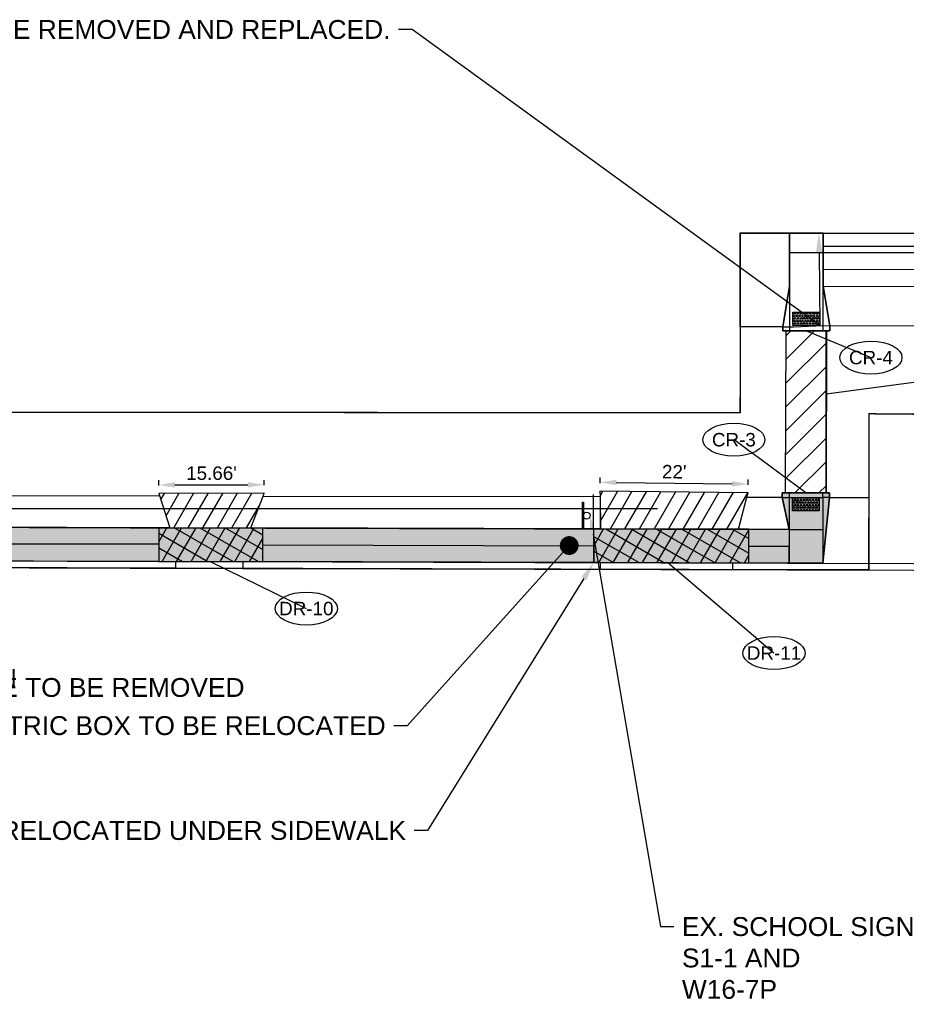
# Model space of a CAD drawing. Extents: x 193332 to 389459, y 288698 to 577709.
# Tile 5 of 10: x 194496 to 194628, y 288700 to 288846. Entities that reach past the tile are written whole.
import ezdxf
from ezdxf import colors
from ezdxf.entities.mleader import LeaderData, LeaderLine
from ezdxf.enums import TextEntityAlignment as Align
from ezdxf.math import Vec2, Vec3

# ---------------------------------------------------------------- set-up
doc = ezdxf.new("R2010")
doc.units = 0
doc.header["$MEASUREMENT"] = 0
doc.header["$PDSIZE"] = 5
doc.linetypes.add('c_p-bn-work-lim', pattern=[0.2, 0.1, -0.1])
for name, color, linetype, plot in [('0_Working 4 Inch Length', 3, 'Continuous', False), ('0_Working Curb Ramp', 4, 'Continuous', False), ('0_Working Seeding', 3, 'Continuous', False)]:
    doc.layers.add(name, color=color, linetype=linetype, plot=plot)
for name, color, linetype in [('AN-Text-Notes-Balloon', 7, 'Continuous'), ('C_P-BN-Work-Lim', 2, 'c_p-bn-work-lim'), ('C_P-FE-Gen', 103, 'Continuous'), ('C_P-PM-Line-Cross', 52, 'Continuous'), ('C_P-PV-Curb-Back', 133, 'Continuous'), ('C_P-PV-Curb-Face', 255, 'Continuous'), ('C_P-PV-Drive-Conc', 254, 'Continuous'), ('C_P-PV-Drive-Conc-Hatch', 8, 'Continuous'), ('C_P-PV-Walk-Conc', 254, 'Continuous'), ('C_P-PV-Walk-Hatch', 250, 'Continuous'), ('C_P-PV-Walk-Hatch-6IN', 250, 'Continuous'), ('C_P-PV-Walk-Joint', 253, 'Continuous'), ('C_P-PV-Walk-Ramp', 253, 'Continuous'), ('C_P-PV-Walk-Text', 7, 'Continuous'), ('G_X-AN-Text-Dim', 251, 'Continuous')]:
    doc.layers.add(name, color=color, linetype=linetype)
doc.styles.add('CT_P-Dim', font='arial.ttf')
doc.styles.add('CT_P-Symb', font='arial.ttf')
doc.styles.add('CT_P-Text', font='arial.ttf')
doc.styles.get("Standard").update_dxf_attribs({"font": 'simplex.shx'})
doc.dimstyles.new('CT_P-Dim-Eng_A', dxfattribs={"dimtxt": 0.1, "dimasz": 0.12, "dimexe": 0.035, "dimexo": 0.06, "dimgap": 0.035, "dimtad": 1, "dimdsep": 46, "dimtxsty": 'CT_P-Dim', "dimcen": 0, "dimclrd": 256, "dimclre": 256, "dimclrt": 256, "dimaunit": 1, "dimadec": 6, "dimazin": 0, "dimtfac": 0.75, "dimtix": 1, "dimtmove": 1, "dimatfit": 0, "dimfxl": 1, "dimtolj": 1, "dimtzin": 0, "dimlwd": -1, "dimlwe": -1, "dimarcsym": 0})
pattern_1 = [(60, (0, -2), (-1.623797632, 0.9375), []), (150, (0, -2), (-0.9375, -1.623797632), [])]
pattern_2 = [(60, (0, 0), (-1.623797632, 0.9375), [])]

# ---------------------------------------------------------------- blocks, each defined once
blk = doc.blocks.new('A$C2012a6a0')
at = {"layer": 'C_P-PV-Walk-Ramp'}
h = blk.add_hatch(dxfattribs=at)
h.set_pattern_fill('HEX', color=256)
h.set_pattern_definition([(0, (-1733555.2264, -675794.68921), (0, 0.216506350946), [0.125, -0.25]), (120, (-1733555.2264, -675794.68921), (-0.1875, -0.108253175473), [0.125, -0.25]), (60, (-1733555.1014, -675794.68921), (-0.1875, 0.108253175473), [0.125, -0.25])])
h.paths.add_polyline_path([(0, 2), (2, 2), (2, -2), (0, -2)])
blk.add_lwpolyline([(0, 2), (2, 2), (2, -2), (0, -2)], close=True, dxfattribs=at)
blk = doc.blocks.new('*D319')
at = {"layer": 'Defpoints', "color": 0, "transparency": 16777216}
for p in [(194532.35, 288776.78), (194516.72, 288775.49, 1110.74), (194532.36, 288775.52, 1110.74)]:
    blk.add_point(p, dxfattribs=at)
at = {"layer": 'G_X-AN-Text-Dim', "transparency": 16777216}
for p, q in [((194516.72, 288776.69), (194516.71, 288777.45)), ((194519.11, 288776.76), (194529.95, 288776.78)), ((194532.35, 288776.72), (194532.35, 288777.48))]:
    blk.add_line(p, q, dxfattribs=at)
for points in [[(194519.11, 288777.16), (194519.12, 288776.36), (194516.71, 288776.75)], [(194529.95, 288777.18), (194529.95, 288776.38), (194532.35, 288776.78)]]:
    blk.add_solid(points, dxfattribs=at)
at = {"layer": 'G_X-AN-Text-Dim', "transparency": 16777216, "insert": (194524.53, 288778.49), "char_height": 2, "attachment_point": 5, "rotation": 0.1074, "style": 'CT_P-Dim'}
blk.add_mtext("\\A1;15.66'", dxfattribs=at)
blk = doc.blocks.new('*D320')
at = {"layer": 'Defpoints', "color": 0, "transparency": 16777216}
for p in [(194604.23, 288776.89), (194582.22, 288775.82, 1116.28), (194604.21, 288775.56, 1116.28)]:
    blk.add_point(p, dxfattribs=at)
at = {"layer": 'G_X-AN-Text-Dim', "transparency": 16777216}
for p, q in [((194582.23, 288777.02), (194582.24, 288777.84)), ((194584.64, 288777.12), (194601.83, 288776.92)), ((194604.23, 288776.76), (194604.24, 288777.59))]:
    blk.add_line(p, q, dxfattribs=at)
for points in [[(194584.64, 288777.52), (194584.63, 288776.72), (194582.24, 288777.14)], [(194601.83, 288777.32), (194601.82, 288776.52), (194604.23, 288776.89)]]:
    blk.add_solid(points, dxfattribs=at)
at = {"layer": 'G_X-AN-Text-Dim', "transparency": 16777216, "insert": (194593.25, 288778.72), "char_height": 2, "attachment_point": 5, "rotation": 359.3414, "style": 'CT_P-Dim'}
blk.add_mtext("\\A1;22'", dxfattribs=at)
blk = doc.blocks.new('C_P-AN-ML-Oval-L')
at = {"transparency": 16777216}
blk.add_wipeout([(0.1836, 0.0607), (0.1956, 0.0504), (0.2064, 0.0382), (0.2146, 0.0246), (0.219, 0.0124), (0.2206, -0.0009), (0.2188, -0.0153), (0.2135, -0.0288), (0.2054, -0.0414), (0.1955, -0.0524), (0.1837, -0.0626), (0.1708, -0.0716), (0.1395, -0.0876), (0.108, -0.0987), (0.075, -0.1065), (0.0382, -0.1116), (0.0006, -0.1133), (-0.0364, -0.1116), (-0.073, -0.1067), (-0.1051, -0.0992), (-0.1361, -0.0885), (-0.1509, -0.0819), (-0.1651, -0.0742), (-0.1784, -0.0656), (-0.1905, -0.0559), (-0.2025, -0.0435), (-0.212, -0.0292), (-0.2174, -0.0156), (-0.2194, -0.001), (-0.2174, 0.0135), (-0.2124, 0.0266), (-0.2055, 0.0377), (-0.1966, 0.0482), (-0.1842, 0.0593), (-0.1707, 0.0689), (-0.1553, 0.0777), (-0.1393, 0.0853), (-0.1059, 0.097), (-0.0697, 0.1053), (-0.0349, 0.1098), (0.0006, 0.1113), (0.0369, 0.1098), (0.0726, 0.105), (0.1075, 0.0969), (0.1399, 0.0855), (0.1704, 0.0698)], dxfattribs=at)
blk.add_ellipse((0.0006, -0.001), major_axis=(-0.2306, 0), ratio=0.532621, dxfattribs=at)
at = {"transparency": 16777216, "style": 'CT_P-Symb'}
blk.add_attdef('XX-X', text='', height=0.1, dxfattribs=at).set_placement((0.0006, -0.001), align=Align.MIDDLE)
blk = doc.blocks.new('_None')
blk = doc.blocks.new('_Dot')
at = {"color": 0, "linetype": 'ByBlock', "lineweight": -2}
blk.add_line((-0.5, 0), (-1, 0), dxfattribs=at)
at = {"color": 0, "linetype": 'ByBlock', "const_width": 0.5}
blk.add_lwpolyline([(-0.25, 0, 1), (0.25, 0, 1)], format="xyb", close=True, dxfattribs=at)

msp = doc.modelspace()

# ---------------------------------------------------------------- hatches: boundary and pattern name
at = {"layer": 'C_P-FE-Gen'}
h = msp.add_hatch(color=256, dxfattribs=at)
h.dxf.hatch_style = 1
h.paths.add_polyline_path([(194579.794, 288770.224), (194579.644, 288770.224), (194579.64, 288774.184), (194579.79, 288774.184)])
h = msp.add_hatch(color=256, dxfattribs=at)
h.dxf.hatch_style = 1
edge = h.paths.add_edge_path()
edge.add_ellipse((194580.231, 288772.204), major_axis=(-0.363, 0.363), ratio=1, start_angle=-44.9492, end_angle=315.0508)
at = {"layer": 'C_P-PM-Line-Cross'}
h = msp.add_hatch(dxfattribs=at)
h.set_pattern_fill('ANSI31', color=256, angle=-180.04401)
h.set_pattern_definition([(224.9559862, (390415.0757, 577418.158), (1.76640846, -1.769124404), [])])
h.paths.add_polyline_path([(194615.851, 288799.666), (194615.802, 288775.568), (194609.787, 288775.566), (194609.867, 288799.665)])
at = {"layer": 'C_P-PV-Drive-Conc-Hatch'}
h = msp.add_hatch(dxfattribs=at)
h.set_pattern_fill('ANSI31', color=256, scale=0.75, angle=15)
h.set_pattern_definition(pattern_2)
h.paths.add_polyline_path([(194516.717, 288775.487), (194516.819, 288775.169), (194518.34, 288770.393), (194530.357, 288770.363), (194532.2, 288775.114), (194532.357, 288775.517)])
h = msp.add_hatch(dxfattribs=at)
h.set_pattern_fill('ANSI31', color=256, scale=0.75, angle=15)
h.set_pattern_definition(pattern_2)
h.paths.add_polyline_path([(194582.221, 288775.816), (194582.266, 288775.062), (194582.286, 288770.229), (194602.814, 288770.176), (194604.044, 288774.918), (194604.212, 288775.563)])
at = {"layer": 'C_P-PV-Walk-Hatch', "transparency": 33554495}
h = msp.add_hatch(color=256, dxfattribs=at)
h.dxf.hatch_style = 1
edge = h.paths.add_edge_path()
edge.add_line((193897.703, 288771.583), (193900.065, 288771.171))
edge.add_line((193900.065, 288771.171), (193904.06, 288770.589))
edge.add_line((193904.06, 288770.589), (193926.39, 288770.753))
edge.add_line((193926.39, 288770.753), (193975.161, 288771.114))
edge.add_line((193975.161, 288771.114), (194035.253, 288771.56))
edge.add_line((194035.253, 288771.56), (194084.041, 288771.507))
edge.add_line((194084.041, 288771.507), (194094.04, 288770.497))
edge.add_line((194094.04, 288770.497), (194116.712, 288770.437))
edge.add_line((194116.712, 288770.437), (194126.712, 288771.41))
edge.add_line((194126.712, 288771.41), (194155.332, 288771.332))
edge.add_line((194155.332, 288771.332), (194212.345, 288771.188))
edge.add_line((194212.345, 288771.188), (194272.37, 288771.034))
edge.add_line((194272.37, 288771.034), (194332.386, 288770.88))
edge.add_line((194332.386, 288770.88), (194392.401, 288770.726))
edge.add_line((194392.401, 288770.726), (194452.426, 288770.572))
edge.add_line((194452.426, 288770.572), (194512.442, 288770.408))
edge.add_line((194512.442, 288770.408), (194572.466, 288770.254))
edge.add_line((194572.466, 288770.254), (194610.296, 288770.156))
edge.add_line((194610.296, 288770.156), (194609.294, 288774.902))
edge.add_line((194609.294, 288774.902), (194609.294, 288775.565))
edge.add_line((194609.294, 288775.565), (194616.294, 288775.568))
edge.add_line((194616.294, 288775.568), (194616.294, 288774.883))
edge.add_line((194616.294, 288774.883), (194615.299, 288765.143))
edge.add_line((194615.299, 288765.143), (194572.453, 288765.254))
edge.add_line((194572.453, 288765.254), (194512.429, 288765.408))
edge.add_line((194512.429, 288765.408), (194452.413, 288765.572))
edge.add_line((194452.413, 288765.572), (194392.388, 288765.726))
edge.add_line((194392.388, 288765.726), (194332.373, 288765.88))
edge.add_line((194332.373, 288765.88), (194272.357, 288766.034))
edge.add_line((194272.357, 288766.034), (194212.332, 288766.188))
edge.add_line((194212.332, 288766.188), (194155.318, 288766.332))
edge.add_line((194155.318, 288766.332), (194095.301, 288766.496))
edge.add_line((194095.301, 288766.496), (194035.269, 288766.56))
edge.add_line((194035.269, 288766.56), (193975.198, 288766.114))
edge.add_line((193975.198, 288766.114), (193926.427, 288765.753))
edge.add_line((193926.427, 288765.753), (193904.097, 288765.589))
edge.add_line((193904.097, 288765.589), (193891.221, 288764.543))
edge.add_line((193891.221, 288764.543), (193890.439, 288764.538))
edge.add_arc((193905.001, 288756.06), 16.85, 139.50933, 149.79414, ccw=False)
edge.add_arc((193905.443, 288755.798), 17.357, 125.10531, 139.79823, ccw=False)
edge.add_line((193895.462, 288769.998), (193896.434, 288770.685))
edge.add_line((193896.434, 288770.685), (193897.703, 288771.583))
at = {"layer": 'C_P-PV-Walk-Hatch-6IN'}
h = msp.add_hatch(dxfattribs=at)
h.set_pattern_fill('ANSI37', color=256, scale=0.75, angle=15)
h.set_pattern_definition(pattern_1)
h.paths.add_polyline_path([(194516.702, 288770.398), (194516.689, 288765.398), (194532.132, 288765.358), (194532.132, 288770.358)])
h = msp.add_hatch(dxfattribs=at)
h.set_pattern_fill('ANSI37', color=256, scale=0.75, angle=15)
h.set_pattern_definition(pattern_1)
h.paths.add_polyline_path([(194581.278, 288770.232), (194581.298, 288765.231), (194604.332, 288765.172), (194604.332, 288770.172)])

# ---------------------------------------------------------------- linework, layer by layer
at = {"layer": '0_Working 4 Inch Length', "flags": 128}
for points in [[(194615.352, 288808.797), (194675.942, 288808.648)], [(194532.132, 288767.858), (194581.288, 288767.732)], [(194604.332, 288767.672), (194610.296, 288767.656)]]:
    msp.add_lwpolyline(points, dxfattribs=at)
at = {"layer": '0_Working 4 Inch Length', "elevation": 1116.647, "flags": 128}
msp.add_lwpolyline([(194474.188, 288768.013), (194516.696, 288768.013)], dxfattribs=at)
at = {"layer": '0_Working Curb Ramp', "elevation": 1110.836, "flags": 128}
msp.add_lwpolyline([(194609.353, 288799.665), (194616.353, 288799.666), (194616.353, 288800.414), (194615.353, 288806.297), (194615.351, 288814.153), (194610.351, 288814.153), (194610.351, 288806.297), (194609.353, 288800.237)], close=True, dxfattribs=at)
at = {"layer": '0_Working Curb Ramp', "flags": 128}
for points in [[(194815.368, 288812.171), (194615.368, 288812.171)], [(194590.75, 288773.23), (194390.75, 288773.23)]]:
    msp.add_lwpolyline(points, dxfattribs=at)
for points in [[(194873.102, 288805.663), (194873.102, 288810.663), (194615.351, 288811.297), (194615.352, 288806.297)], [(194615.351, 288811.297), (194615.353, 288806.297), (194873.102, 288805.662), (194873.219, 288810.661), (194615.351, 288811.297)]]:
    msp.add_lwpolyline(points, close=True, dxfattribs=at)
for points, elevation in [([(194609.353, 288799.665), (194616.353, 288799.666)], 1110.836), ([(194615.802, 288775.568), (194615.802, 288799.666)], 1110.836), ([(194609.294, 288775.565), (194616.294, 288775.568)], 1116.647)]:
    msp.add_lwpolyline(points, dxfattribs=dict(at, elevation=elevation))
at = {"layer": '0_Working Seeding', "flags": 128}
for points, elevation in [([(194609.353, 288800.237), (194603.05, 288800.225), (194603.062, 288814.184), (194610.351, 288814.184), (194610.349, 288806.283)], 1110.836), ([(194616.353, 288800.414), (194615.353, 288806.292), (194676.937, 288806.185), (194676.925, 288805.672), (194671.175, 288800.277)], 1110.836), ([(194472.395, 288770.518), (194474.33, 288775.163), (194516.819, 288775.169), (194518.34, 288770.393)], 1110.873), ([(194530.357, 288770.362), (194532.2, 288775.114), (194582.266, 288775.062), (194582.266, 288770.492), (194582.286, 288770.229)], 1116.647), ([(194616.294, 288775.568), (194609.294, 288775.565), (194609.294, 288774.902), (194610.296, 288770.156), (194610.283, 288765.156), (194615.299, 288765.143), (194616.294, 288774.883)], 1116.647), ([(194616.294, 288774.883), (194622.156, 288774.883), (194622.128, 288764.125), (194601.935, 288764.178), (194601.935, 288765.178), (194615.299, 288765.143)], 1116.647), ([(194602.813, 288770.175), (194604.044, 288774.918), (194609.294, 288774.918), (194610.296, 288770.156)], 1116.647), ([(194610.296, 288770.156), (194610.283, 288765.156), (194367.187, 288765.791), (194367.187, 288770.791)], 1116.647), ([(194519.176, 288765.394), (194519.176, 288764.391), (194470.895, 288764.522), (194470.895, 288765.52)], 1116.647), ([(194529.207, 288765.365), (194529.178, 288764.366), (194582.311, 288764.229), (194582.306, 288765.228)], 1116.647)]:
    msp.add_lwpolyline(points, close=True, dxfattribs=dict(at, elevation=elevation))
for points in [[(194677.051, 288811.145), (194677.074, 288813.991), (194615.368, 288814.153), (194615.368, 288811.297)], [(194516.702, 288770.398), (194516.689, 288765.398), (194532.132, 288765.358), (194532.132, 288770.358)], [(194516.702, 288770.398), (194516.689, 288765.398), (194532.132, 288765.358), (194532.132, 288770.358)], [(194581.278, 288770.232), (194581.298, 288765.231), (194604.332, 288765.172), (194604.332, 288770.172)], [(194581.278, 288770.232), (194581.298, 288765.231), (194604.332, 288765.172), (194604.332, 288770.172)]]:
    msp.add_lwpolyline(points, close=True, dxfattribs=at)
msp.add_lwpolyline([(194581.298, 288765.231), (194581.266, 288775.357)], dxfattribs=at)
at = {"layer": '0_Working Seeding', "elevation": 1116.647, "flags": 128}
msp.add_lwpolyline([(193909.099, 288765.626), (193909.06, 288770.625), (194084.041, 288771.507), (194094.041, 288770.498), (194116.712, 288770.439), (194126.712, 288771.41), (194610.296, 288770.156), (194610.296, 288765.156)], dxfattribs=at)
at = {"layer": 'C_P-BN-Work-Lim', "color": 7, "const_width": 0.2, "flags": 128}
msp.add_lwpolyline([(194622.189, 288787.33), (194631.171, 288787.251), (194677.804, 288787.356), (194720.698, 288787.087), (194765.017, 288787.172), (194811.787, 288787.364), (194858.319, 288787.382), (194906.011, 288787.193), (194950.224, 288787.231), (194998.847, 288787.165), (195044.751, 288787.168), (195084.672, 288787.148), (195129.709, 288787.037), (195174.975, 288786.876), (195219.015, 288786.975), (195258.534, 288786.796), (195304.582, 288787.178), (195354.047, 288786.598), (195400.591, 288787.231), (195451.245, 288786.678), (195496.301, 288786.517), (195540.89, 288786.337), (195590.267, 288786.241), (195635.676, 288786.538), (195683.127, 288786.255), (195692.253, 288786.339), (195692.019, 288811.652), (195672.656, 288811.41), (195597.627, 288811.605), (195537.612, 288811.758), (195472.585, 288811.933), (195412.57, 288812.087), (195342.543, 288812.262), (195277.516, 288812.436), (195217.501, 288812.59), (195152.484, 288812.754), (195082.457, 288812.939), (195017.43, 288813.104), (194957.415, 288813.268), (194892.389, 288813.432), (194829.373, 288813.596), (194759.345, 288813.781), (194694.329, 288813.945), (194643.772, 288814.08), (194603.062, 288814.184), (194603.039, 288787.499), (194213.805, 288787.644), (193817.153, 288787.833), (193817.327, 288764.04), (193975.26, 288765.115), (194035.317, 288765.56), (194095.334, 288765.496), (194155.349, 288765.332), (194212.364, 288765.189), (194272.389, 288765.035), (194332.404, 288764.881), (194392.419, 288764.727), (194452.445, 288764.573), (194512.46, 288764.409), (194572.485, 288764.254), (194622.128, 288764.125)], close=True, dxfattribs=at)
at = {"layer": 'C_P-FE-Gen'}
for p, q in [((194579.644, 288770.224), (194579.64, 288774.184)), ((194579.64, 288774.184), (194579.79, 288774.184)), ((194579.79, 288774.184), (194579.794, 288770.224)), ((194579.794, 288770.224), (194579.644, 288770.224))]:
    msp.add_line(p, q, dxfattribs=at)
msp.add_ellipse((194580.231, 288772.204), major_axis=(-0.363, 0.363), ratio=1, start_param=-0.7845116, end_param=5.4986737, dxfattribs=at)
at = {"layer": 'C_P-PM-Line-Cross', "elevation": 1110.836, "flags": 128}
msp.add_lwpolyline([(194615.851, 288799.666), (194615.802, 288775.568), (194609.787, 288775.566), (194609.867, 288799.665)], close=True, dxfattribs=at)
at = {"layer": 'C_P-PV-Curb-Back', "flags": 128}
for points, elevation in [([(194610.351, 288806.297), (194610.353, 288800.24), (194610.985, 288800.242), (194615.353, 288800.422), (194615.352, 288806.297)], 1110.836), ([(194609.353, 288800.237), (194610.353, 288800.24), (194610.346, 288799.665)], 1110.836), ([(194615.353, 288799.666), (194615.353, 288800.422), (194616.353, 288800.414)], 1110.836), ([(194610.294, 288775.566), (194610.294, 288774.9), (194615.294, 288774.885), (194615.294, 288775.568)], 1116.647), ([(194609.294, 288774.902), (194610.294, 288774.9), (194610.296, 288770.156)], 2232.925), ([(194616.294, 288774.883), (194615.294, 288774.885), (194615.308, 288765.232)], 2232.925)]:
    msp.add_lwpolyline(points, dxfattribs=dict(at, elevation=elevation))
at = {"layer": 'C_P-PV-Curb-Face', "flags": 128}
for points, elevation in [([(194616.353, 288799.666), (194609.353, 288799.665), (194609.353, 288800.237), (194610.351, 288806.297)], 1110.836), ([(194616.353, 288799.666), (194616.353, 288800.414), (194615.352, 288806.297)], 1110.836), ([(194615.299, 288765.143), (194616.294, 288774.883), (194616.294, 288775.568), (194609.294, 288775.565), (194609.294, 288774.902), (194610.296, 288770.156)], 2232.925)]:
    msp.add_lwpolyline(points, dxfattribs=dict(at, elevation=elevation))
at = {"layer": 'C_P-PV-Drive-Conc', "flags": 128}
for points, elevation in [([(194516.717, 288775.487), (194516.819, 288775.169), (194518.34, 288770.393), (194530.357, 288770.363), (194532.2, 288775.114), (194532.357, 288775.517)], 1110.738), ([(194582.221, 288775.816), (194582.266, 288775.062), (194582.286, 288770.229), (194602.814, 288770.176), (194604.044, 288774.918), (194604.212, 288775.563)], 1116.278)]:
    msp.add_lwpolyline(points, close=True, dxfattribs=dict(at, elevation=elevation))
at = {"layer": 'C_P-PV-Walk-Conc', "elevation": 1110.836, "flags": 128}
msp.add_lwpolyline([(194609.353, 288799.665), (194609.353, 288800.237), (194610.351, 288806.297), (194610.351, 288814.165), (194615.351, 288814.153), (194615.353, 288806.292), (194616.353, 288800.414), (194616.353, 288799.666)], close=True, dxfattribs=at)
at = {"layer": 'C_P-PV-Walk-Conc', "flags": 128}
msp.add_lwpolyline([(194615.352, 288806.297), (194906.298, 288805.581), (195214.205, 288806.079), (195332.143, 288805.68), (195578.045, 288806.142), (195597.613, 288806.105), (195671.47, 288805.91), (195671.483, 288810.913), (195597.626, 288811.105), (195578.047, 288811.142), (195332.138, 288810.68), (195214.205, 288811.079), (194906.304, 288810.581), (194615.351, 288811.297)], close=True, dxfattribs=at)
at = {"layer": 'C_P-PV-Walk-Conc', "elevation": 1116.647, "flags": 128}
msp.add_lwpolyline([(194332.386, 288770.88), (194392.401, 288770.726), (194452.426, 288770.572), (194512.442, 288770.408), (194572.466, 288770.254), (194610.296, 288770.156), (194609.294, 288774.902), (194609.294, 288775.565), (194616.294, 288775.568), (194616.294, 288774.883), (194615.299, 288765.143), (194615.299, 288765.143), (194615.299, 288765.143), (194572.453, 288765.254), (194512.429, 288765.408), (194452.413, 288765.572), (194392.388, 288765.726), (194332.373, 288765.88)], dxfattribs=at)
at = {"layer": 'C_P-PV-Walk-Hatch-6IN', "flags": 128}
for points in [[(194516.702, 288770.398), (194516.689, 288765.398), (194532.132, 288765.358), (194532.132, 288770.358)], [(194581.278, 288770.232), (194581.298, 288765.231), (194604.332, 288765.172), (194604.332, 288770.172)]]:
    msp.add_lwpolyline(points, close=True, dxfattribs=at)
at = {"layer": 'C_P-PV-Walk-Joint', "flags": 128}
msp.add_lwpolyline([(194610.351, 288811.297), (194615.351, 288811.285), (194615.353, 288806.292)], dxfattribs=at)
at = {"layer": 'C_P-PV-Walk-Joint', "elevation": 1116.647, "flags": 128}
msp.add_lwpolyline([(194610.296, 288770.156), (194615.294, 288770.143)], dxfattribs=at)
at = {"layer": 'Defpoints', "flags": 128}
msp.add_lwpolyline([(194332.404, 288764.881), (194392.419, 288764.727), (194452.445, 288764.573), (194512.46, 288764.409), (194572.485, 288764.254), (194647.504, 288764.059), (194717.531, 288763.885), (194782.548, 288763.71), (194847.564, 288763.546), (194907.59, 288763.392), (194977.607, 288763.207), (195033.141, 288763.063), (195133.183, 288762.806), (195179.738, 288762.683), (195244.765, 288762.518), (195299.779, 288762.374), (195359.804, 288762.22)], dxfattribs=at)
at = {"layer": 'Defpoints', "color": 2, "flags": 128}
msp.add_lwpolyline([(194332.407, 288765.881), (194392.422, 288765.727), (194452.447, 288765.573), (194512.462, 288765.409), (194572.487, 288765.254), (194647.506, 288765.059), (194717.534, 288764.885), (194782.551, 288764.71), (194847.567, 288764.546), (194907.592, 288764.392), (194977.61, 288764.207), (195033.144, 288764.063), (195133.186, 288763.806), (195179.741, 288763.683), (195244.767, 288763.518), (195299.781, 288763.374), (195359.807, 288763.22)], dxfattribs=at)

# ---------------------------------------------------------------- block references
at = {"layer": 'C_P-PV-Walk-Ramp', "rotation": 90.02473305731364}
for p in [(194612.853, 288800.424), (194612.795, 288772.893, 1122.273)]:
    msp.add_blockref('A$C2012a6a0', p, dxfattribs=at)

# ---------------------------------------------------------------- dimensions: what is measured, and where the dimension line sits
at = {"layer": 'G_X-AN-Text-Dim'}
for p1, p2, distance, text, picture, middle in [((194516.717, 288775.487, 1110.738), (194532.357, 288775.517, 1110.738), 1.266, "15.66'", '*D319', (194524.531, 288778.489)), ((194582.221, 288775.816, 1116.278), (194604.212, 288775.563, 1116.278), 1.328, "22'", '*D320', (194593.251, 288778.721))]:
    dim = msp.add_aligned_dim(p1=p1, p2=p2, distance=distance, text=text, dimstyle='CT_P-Dim-Eng_A', override={"dimpost": "'"}, dxfattribs=at)
    dim.commit()
    dim.dimension.update_dxf_attribs({"geometry": picture, "text_midpoint": middle})

# ---------------------------------------------------------------- leaders
at = {"layer": 'AN-Text-Notes-Balloon'}
ml = msp.add_multileader_block('Standard', dxfattribs=at)
ml.set_content('C_P-AN-ML-Oval-L', color=256, scale=20)
ml.set_attribute('XX-X', 'CR-4', width=0)
ml.set_leader_properties(color=256, linetype='ByLayer', lineweight=-1)
ml.set_arrow_properties(name='NONE')
ml.build(insert=Vec2(0, 0))
ml.multileader.update_dxf_attribs({"has_dogleg": 0, "text_right_attachment_type": 3, "dogleg_length": 0.06, "arrow_head_size": 2.4, "scale": 20, "block_connection_type": 1})
ctx = ml.context
ctx.base_point, ctx.scale, ctx.char_height, ctx.arrow_head_size, ctx.landing_gap_size, ctx.plane_origin = Vec3(194622.448, 288795.699, 1110.836), 20, 1.6, 2.4, 0.5, Vec3(194621.593, 288805.027, 1110.836)
ctx.right_attachment, ctx.attachment_type = 3, 1
notes = []
notes.append((ctx, [(0, (1, 1, 0), (194621.248, 288795.699, 1110.836), (1, 0), 1.2, [(0, [(194612.868, 288799.665, 1110.836)], 0, [])])]))
ctx.block.insert = Vec3(194622.448, 288795.699, 1110.836)
ml = msp.add_multileader_block('Standard', dxfattribs=at)
ml.set_content('C_P-AN-ML-Oval-L', color=256, scale=20)
ml.set_attribute('XX-X', 'CW-2', width=0)
ml.set_leader_properties(color=256, linetype='ByLayer', lineweight=-1)
ml.set_arrow_properties(name='NONE')
ml.build(insert=Vec2(0, 0))
ml.multileader.update_dxf_attribs({"has_dogleg": 0, "text_right_attachment_type": 3, "dogleg_length": 0.06, "arrow_head_size": 2.4, "scale": 20, "block_connection_type": 1})
ctx = ml.context
ctx.base_point, ctx.scale, ctx.char_height, ctx.arrow_head_size, ctx.landing_gap_size, ctx.plane_origin = Vec3(194638.401, 288793.294), 20, 1.6, 2.4, 0.5, Vec3(194602.252, 288802.312)
ctx.right_attachment, ctx.attachment_type = 3, 1
notes.append((ctx, [(0, (1, 1, 0), (194637.201, 288793.294), (1, 0), 1.2, [(0, [(194615.832, 288790.276)], 0, [])])]))
ctx.block.insert = Vec3(194638.401, 288793.294)
ml = msp.add_multileader_block('Standard', dxfattribs=at)
ml.set_content('C_P-AN-ML-Oval-L', color=256, scale=20)
ml.set_attribute('XX-X', 'CR-3', width=0)
ml.set_leader_properties(color=256, linetype='ByLayer', lineweight=-1)
ml.set_arrow_properties(name='NONE')
ml.build(insert=Vec2(0, 0))
ml.multileader.update_dxf_attribs({"has_dogleg": 0, "text_right_attachment_type": 3, "dogleg_length": 0.06, "arrow_head_size": 2.4, "scale": 20, "block_connection_type": 1})
ctx = ml.context
ctx.base_point, ctx.scale, ctx.char_height, ctx.arrow_head_size, ctx.landing_gap_size, ctx.plane_origin = Vec3(194602.09, 288783.499), 20, 1.6, 2.4, 0.5, Vec3(194621.576, 288772.309)
ctx.right_attachment, ctx.attachment_type = 3, 1
notes.append((ctx, [(1, (1, 1, 0), (194603.29, 288783.499), (-1, 0), 1.2, [(0, [(194612.794, 288775.567)], 0, [])])]))
ctx.block.insert = Vec3(194602.09, 288783.499)
ml = msp.add_multileader_block('Standard', dxfattribs=at)
ml.set_content('C_P-AN-ML-Oval-L', color=256, scale=20)
ml.set_attribute('XX-X', 'DR-10', width=0)
ml.set_leader_properties(color=256, linetype='ByLayer', lineweight=-1)
ml.set_arrow_properties(name='NONE')
ml.build(insert=Vec2(0, 0))
ml.multileader.update_dxf_attribs({"has_dogleg": 0, "text_right_attachment_type": 3, "dogleg_length": 0.06, "arrow_head_size": 2.4, "scale": 20, "block_connection_type": 1})
ctx = ml.context
ctx.base_point, ctx.scale, ctx.char_height, ctx.arrow_head_size, ctx.landing_gap_size, ctx.plane_origin = Vec3(194538.602, 288758.414), 20, 1.6, 2.4, 0.5, Vec3(194529.257, 288756.79)
ctx.right_attachment, ctx.attachment_type = 3, 1
notes.append((ctx, [(0, (1, 1, 0), (194537.402, 288758.414), (1, 0), 1.2, [(0, [(194524.348, 288765.408)], 0, [])])]))
ctx.block.insert = Vec3(194538.602, 288758.414)
ml = msp.add_multileader_block('Standard', dxfattribs=at)
ml.set_content('C_P-AN-ML-Oval-L', color=256, scale=20)
ml.set_attribute('XX-X', 'DR-11', width=0)
ml.set_leader_properties(color=256, linetype='ByLayer', lineweight=-1)
ml.set_arrow_properties(name='NONE')
ml.build(insert=Vec2(0, 0))
ml.multileader.update_dxf_attribs({"has_dogleg": 0, "text_right_attachment_type": 3, "dogleg_length": 0.06, "arrow_head_size": 2.4, "scale": 20, "block_connection_type": 1})
ctx = ml.context
ctx.base_point, ctx.scale, ctx.char_height, ctx.arrow_head_size, ctx.landing_gap_size, ctx.plane_origin = Vec3(194608.059, 288751.804), 20, 1.6, 2.4, 0.5, Vec3(194597.186, 288757.258)
ctx.right_attachment, ctx.attachment_type = 3, 1
notes.append((ctx, [(0, (1, 1, 0), (194606.859, 288751.804), (1, 0), 1.2, [(0, [(194592.294, 288765.233)], 0, [])])]))
ctx.block.insert = Vec3(194608.059, 288751.804)
at = {"layer": 'C_P-PV-Walk-Text'}
ml = msp.add_multileader_mtext('Standard', dxfattribs=at)
ml.set_content('EX. SIDEWALK TO BE REMOVED AND REPLACED.', color=256, style='CT_P-Text')
ml.set_leader_properties(color=256)
ml.build(insert=Vec2(0, 0))
ml.multileader.update_dxf_attribs({"dogleg_length": 0.1, "arrow_head_size": 2.8, "scale": 20})
ctx = ml.context
ctx.base_point, ctx.scale, ctx.char_height, ctx.arrow_head_size, ctx.landing_gap_size, ctx.plane_origin = Vec3(194509.998, 288844.404), 20, 2.8, 2.8, 1.2, Vec3(194741.816, 288850.734)
ctx.text_align_type = 2
notes.append((ctx, [(1, (1, 1, 0), (194554.309, 288844.404), (-1, 0), 2, [(1, [(194614.728, 288814.154), (194614.853, 288800.425)], 0, [])])]))
ctx.mtext.insert, ctx.mtext.width, ctx.mtext.defined_height, ctx.mtext.alignment, ctx.mtext.flow_direction = Vec3(194551.109, 288845.828), 43.65302, 0.549, 3, 5
ml = msp.add_multileader_mtext('Standard', dxfattribs=at)
ml.set_content("10' SIDEWALK TRANSITION FROM 5' TO 4' BETWEEN STA 2+66.90' AND 3+09.50'", color=256, style='CT_P-Text')
ml.set_leader_properties(color=256)
ml.build(insert=Vec2(0, 0))
ml.multileader.update_dxf_attribs({"text_right_attachment_type": 3, "dogleg_length": 0.1, "arrow_head_size": 2.8, "scale": 20})
ctx = ml.context
ctx.base_point, ctx.scale, ctx.char_height, ctx.arrow_head_size, ctx.landing_gap_size, ctx.plane_origin = Vec3(194118.907, 288795.62), 20, 2.8, 2.8, 1.2, Vec3(194197.657, 288806.169)
ctx.right_attachment = 3
notes.append((ctx, [(0, (1, 1, 0), (194116.907, 288795.62), (1, 0), 2, [(1, [(194084.041, 288771.507), (194126.712, 288771.41)], 0, [])])]))
ctx.mtext.insert, ctx.mtext.width, ctx.mtext.defined_height, ctx.mtext.flow_direction = Vec3(194120.107, 288797.045), 78.15679, 1.017, 5
ml = msp.add_multileader_mtext('Standard', dxfattribs=at)
ml.set_content('PR. SCHOOL CROSSING AHEAD ASSEMBLY SIGN\\PS1-1\\PS4-3P\\PW16-2APS', color=256, style='CT_P-Text')
ml.set_leader_properties(color=256)
ml.build(insert=Vec2(0, 0))
ml.multileader.update_dxf_attribs({"dogleg_length": 0.1, "arrow_head_size": 2.8, "scale": 20})
ctx = ml.context
ctx.base_point, ctx.scale, ctx.char_height, ctx.arrow_head_size, ctx.landing_gap_size, ctx.plane_origin = Vec3(194400.989, 288748.005), 20, 2.8, 2.8, 1.2, Vec3(194441.224, 288785.957)
notes.append((ctx, [(0, (1, 1, 0), (194398.989, 288748.005), (1, 0), 2, [(0, [(194391.113, 288772.866)], 0, [])])]))
ctx.mtext.insert, ctx.mtext.width, ctx.mtext.defined_height, ctx.mtext.flow_direction = Vec3(194402.189, 288749.429), 45.86129, 1.017, 5
ml = msp.add_multileader_mtext('Standard', dxfattribs=at)
ml.set_content('EX. SCHOOL SIGN TO BE REPLACED WITH SOLAR FLASHING SCHOOL CROSSING ASSEMBLY SIGN\\PS1-1 AND \\PW16-7P\\P ', color=256, style='CT_P-Text')
ml.set_leader_properties(color=256)
ml.build(insert=Vec2(0, 0))
ml.multileader.update_dxf_attribs({"dogleg_length": 0.1, "arrow_head_size": 2.8, "scale": 20})
ctx = ml.context
ctx.base_point, ctx.scale, ctx.char_height, ctx.arrow_head_size, ctx.landing_gap_size, ctx.plane_origin = Vec3(194593.19, 288711.148), 20, 2.8, 2.8, 1.2, Vec3(194678.917, 288744.473)
notes.append((ctx, [(0, (1, 1, 0), (194591.19, 288711.148), (1, 0), 2, [(0, [(194580.731, 288772.204)], 0, [])])]))
ctx.mtext.insert, ctx.mtext.width, ctx.mtext.defined_height, ctx.mtext.flow_direction = Vec3(194594.39, 288712.548), 47.20208, 2.196, 5
ml = msp.add_multileader_mtext('Standard', dxfattribs=at)
ml.set_content('EX. SHRUB AND ELECTRIC BOX TO BE RELOCATED', color=256, style='CT_P-Text')
ml.set_leader_properties(color=256)
ml.set_arrow_properties(name='DOT')
ml.build(insert=Vec2(0, 0))
ml.multileader.update_dxf_attribs({"dogleg_length": 0.1, "arrow_head_size": 2.8, "scale": 20})
ctx = ml.context
ctx.base_point, ctx.scale, ctx.char_height, ctx.arrow_head_size, ctx.landing_gap_size, ctx.plane_origin = Vec3(194514.473, 288740.976), 20, 2.8, 2.8, 1.2, Vec3(194564.125, 288758.111)
ctx.text_align_type = 2
notes.append((ctx, [(1, (1, 1, 0), (194553.598, 288740.976), (-1, 0), 2, [(0, [(194577.651, 288767.755)], 0, [])])]))
ctx.mtext.insert, ctx.mtext.width, ctx.mtext.defined_height, ctx.mtext.alignment, ctx.mtext.flow_direction = Vec3(194550.398, 288742.4), 35.06238, 1.017, 3, 5
ml = msp.add_multileader_mtext('Standard', dxfattribs=at)
ml.set_content('EX. 3" PVC PIPE TO BE RELOCATED UNDER SIDEWALK', color=256, style='CT_P-Text')
ml.set_leader_properties(color=256)
ml.build(insert=Vec2(0, 0))
ml.multileader.update_dxf_attribs({"dogleg_length": 0.1, "arrow_head_size": 2.8, "scale": 20})
ctx = ml.context
ctx.base_point, ctx.scale, ctx.char_height, ctx.arrow_head_size, ctx.landing_gap_size, ctx.plane_origin = Vec3(194516.093, 288725.397), 20, 2.8, 2.8, 1.2, Vec3(194566.101, 288748.481)
ctx.text_align_type = 2
notes.append((ctx, [(1, (1, 1, 0), (194556.612, 288725.397), (-1, 0), 2, [(0, [(194581.298, 288765.231)], 0, [])])]))
ctx.mtext.insert, ctx.mtext.width, ctx.mtext.defined_height, ctx.mtext.alignment, ctx.mtext.flow_direction = Vec3(194553.412, 288726.821), 38.8823, 1.017, 3, 5
ml = msp.add_multileader_mtext('Standard', dxfattribs=at)
ml.set_content("PR. 5' CONCRETE SIDEWALK", color=256, style='CT_P-Text')
ml.set_leader_properties(color=256)
ml.build(insert=Vec2(0, 0))
ml.multileader.update_dxf_attribs({"text_right_attachment_type": 3, "dogleg_length": 0.1, "arrow_head_size": 2.8, "scale": 20})
ctx = ml.context
ctx.base_point, ctx.scale, ctx.char_height, ctx.arrow_head_size, ctx.landing_gap_size, ctx.plane_origin = Vec3(194400.742, 288721.757), 20, 2.8, 2.8, 1.2, Vec3(194483.78, 288760.424)
ctx.right_attachment = 3
notes.append((ctx, [(0, (1, 1, 0), (194398.742, 288721.757), (1, 0), 2, [(0, [(194383.919, 288765.748)], 0, [])])]))
ctx.mtext.insert, ctx.mtext.width, ctx.mtext.defined_height, ctx.mtext.flow_direction = Vec3(194401.942, 288723.18), 39.41656, 12.332, 5
ml = msp.add_multileader_mtext('Standard', dxfattribs=at)
ml.set_content('EX. 36" TREE TO BE REMOVED', color=256, style='CT_P-Text')
ml.set_leader_properties(color=256)
ml.build(insert=Vec2(0, 0))
ml.multileader.update_dxf_attribs({"text_right_attachment_type": 3, "dogleg_length": 0.1, "arrow_head_size": 2.8, "scale": 20})
ctx = ml.context
ctx.base_point, ctx.scale, ctx.char_height, ctx.arrow_head_size, ctx.landing_gap_size, ctx.plane_origin = Vec3(194469.909, 288746.647), 20, 2.8, 2.8, 1.2, Vec3(194472.7, 288777.554)
ctx.right_attachment = 3
notes.append((ctx, [(0, (1, 1, 0), (194467.909, 288746.647), (1, 0), 2, [(0, [(194431.603, 288759.965)], 0, [])])]))
ctx.mtext.insert, ctx.mtext.width, ctx.mtext.defined_height, ctx.mtext.flow_direction = Vec3(194471.109, 288748.071), 37.2913, 1.017, 5
for ctx, leaders in notes:
    for number, flags, end, landing, length, lines in leaders:
        leader = LeaderData()
        leader.index, (leader.has_last_leader_line, leader.has_dogleg_vector, leader.attachment_direction) = number, flags
        leader.last_leader_point, leader.dogleg_vector, leader.dogleg_length = Vec3(end), Vec3(landing), length
        for number, points, colour, breaks in lines:
            line = LeaderLine()
            line.index, line.vertices, line.color, line.breaks = number, Vec3.list(points), colors.encode_raw_color(colour), breaks
            leader.lines.append(line)
        ctx.leaders.append(leader)

doc.saveas('drawing.dxf')
